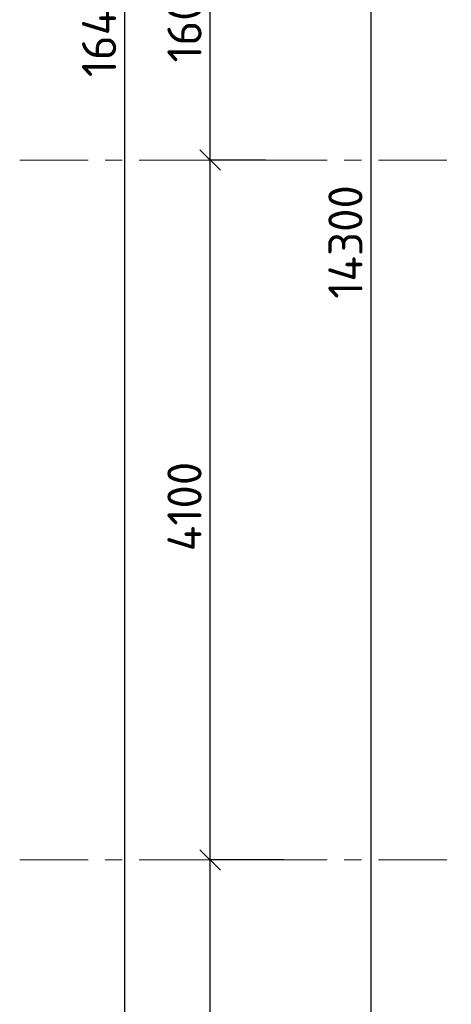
# Model space of a CAD drawing. Header units: metres. Extents: x -38 to 89, y -15 to 19.
# Tile 3 of 120: x -2.63 to -0.1, y 2.45 to 8.22. Entities that reach past the tile are written whole.
import ezdxf

# ---------------------------------------------------------------- set-up
doc = ezdxf.new("R2010")
doc.units = ezdxf.units.M
doc.header["$PDMODE"] = 65
doc.linetypes.add('______11', pattern=[0.5, 0.4, -0.05, 0, -0.05])
doc.linetypes.add('______5', pattern=[1.1, 0.8, -0.1, 0.1, -0.1])
for name, color, linetype, lineweight in [('XR$2$Осевая линия (1)', 7, '______5', 13), ('XR$2$Размерная линия (1)', 7, 'Continuous', 13), ('XR$4$Размерная линия (1)', 7, 'Continuous', 13)]:
    doc.layers.add(name, color=color, linetype=linetype, lineweight=lineweight)
doc.styles.add('ISOCPEUR', font='txt')
doc.dimstyles.new('DIMSTYLE_3', dxfattribs={"dimtxt": 0.2, "dimasz": 0.2, "dimexe": 0, "dimexo": 0, "dimgap": 0.1, "dimtad": 2, "dimdec": 0, "dimlfac": 1000, "dimrnd": 5, "dimzin": 12, "dimdsep": 46, "dimtxsty": 'ISOCPEUR', "dimblk1": 'ALL_ML_STRICH', "dimblk2": 'ALL_ML_STRICH', "dimsah": 1, "dimcen": 0, "dimclrd": 7, "dimclre": 256, "dimclrt": 7, "dimadec": 0, "dimazin": 0, "dimtfac": 1, "dimtdec": 0, "dimtix": 1, "dimtmove": 2, "dimatfit": 3, "dimfxl": 0, "dimtzin": 0, "dimlwd": 0, "dimlwe": -3, "dimarcsym": 0})

# ---------------------------------------------------------------- blocks, each defined once
blk = doc.blocks.new('ALL_ML_STRICH')
at = {"color": 0, "linetype": 'ByBlock', "lineweight": -2}
for p, q in [((-0.3, -0.3), (0.3, 0.3)), ((0, -0.5), (0, 0.5)), ((-1, 0), (0.5, 0))]:
    blk.add_line(p, q, dxfattribs=at)
blk = doc.blocks.new('*D33')
at = {"layer": 'DEFPOINTS', "color": 7, "linetype": 'Continuous', "lineweight": 13, "transparency": 33554687}
for p in [(-1.6986, 16.4), (-2.2938, 0), (-2.0153, 0)]:
    blk.add_point(p, dxfattribs=at)
at = {"layer": 'XR$2$Размерная линия (1)', "color": 9, "linetype": 'Continuous', "lineweight": -2, "true_color": 0xc7c7c7, "transparency": 33554687}
for p, q in [((-1.7186, 16.4), (-2.0153, 16.4)), ((-2.2738, 0), (-2.0153, 0))]:
    blk.add_line(p, q, dxfattribs=at)
at = {"layer": 'XR$2$Размерная линия (1)', "color": 7, "linetype": 'Continuous', "lineweight": -2, "transparency": 33554687}
blk.add_line((-2.0153, 0), (-2.0153, 16.4), dxfattribs=at)
at = {"layer": 'XR$2$Размерная линия (1)', "color": 7, "linetype": 'Continuous', "lineweight": 13, "transparency": 33554687, "xscale": 0.2, "yscale": 0.2, "zscale": 0.2}
for p, rotation in [((-2.0153, 16.4), 90), ((-2.0153, 0), 270)]:
    blk.add_blockref('ALL_ML_STRICH', p, dxfattribs=dict(at, rotation=rotation))
at = {"layer": 'XR$2$Размерная линия (1)', "color": 7, "linetype": 'Continuous', "lineweight": 13, "transparency": 33554687, "insert": (-2.1653, 8.22), "char_height": 0.2, "width": 1, "attachment_point": 5, "rotation": 90, "style": 'ISOCPEUR'}
blk.add_mtext('\\A1;{16400}', dxfattribs=at)
blk = doc.blocks.new('*D34')
at = {"layer": 'DEFPOINTS', "color": 7, "linetype": 'Continuous', "lineweight": 13, "transparency": 33554687}
for p in [(-1.0635, 3.3), (-1.5153, 0), (-1.2803, 0)]:
    blk.add_point(p, dxfattribs=at)
at = {"layer": 'XR$2$Размерная линия (1)', "color": 9, "linetype": 'Continuous', "lineweight": -2, "true_color": 0xc7c7c7, "transparency": 33554687}
for p, q in [((-1.0835, 3.3), (-1.5153, 3.3)), ((-1.3003, 0), (-1.5153, 0))]:
    blk.add_line(p, q, dxfattribs=at)
at = {"layer": 'XR$2$Размерная линия (1)', "color": 7, "linetype": 'Continuous', "lineweight": -2, "transparency": 33554687}
blk.add_line((-1.5153, 0), (-1.5153, 3.3), dxfattribs=at)
at = {"layer": 'XR$2$Размерная линия (1)', "color": 7, "linetype": 'Continuous', "lineweight": 13, "transparency": 33554687, "xscale": 0.2, "yscale": 0.2, "zscale": 0.2}
for p, rotation in [((-1.5153, 3.3), 90), ((-1.5153, 0), 270)]:
    blk.add_blockref('ALL_ML_STRICH', p, dxfattribs=dict(at, rotation=rotation))
at = {"layer": 'XR$2$Размерная линия (1)', "color": 7, "linetype": 'Continuous', "lineweight": 13, "transparency": 33554687, "insert": (-1.6653, 1.66), "char_height": 0.2, "width": 0.8, "attachment_point": 5, "rotation": 90, "style": 'ISOCPEUR'}
blk.add_mtext('\\A1;{3300}', dxfattribs=at)
blk = doc.blocks.new('*D35')
at = {"layer": 'DEFPOINTS', "color": 7, "linetype": 'Continuous', "lineweight": 13, "transparency": 33554687}
for p in [(-1.1719, 7.4), (-1.5153, 3.3), (-1.0635, 3.3)]:
    blk.add_point(p, dxfattribs=at)
at = {"layer": 'XR$2$Размерная линия (1)', "color": 9, "linetype": 'Continuous', "lineweight": -2, "true_color": 0xc7c7c7, "transparency": 33554687}
for p, q in [((-1.1919, 7.4), (-1.5153, 7.4)), ((-1.0835, 3.3), (-1.5153, 3.3))]:
    blk.add_line(p, q, dxfattribs=at)
at = {"layer": 'XR$2$Размерная линия (1)', "color": 7, "linetype": 'Continuous', "lineweight": -2, "transparency": 33554687}
blk.add_line((-1.5153, 3.3), (-1.5153, 7.4), dxfattribs=at)
at = {"layer": 'XR$2$Размерная линия (1)', "color": 7, "linetype": 'Continuous', "lineweight": 13, "transparency": 33554687, "xscale": 0.2, "yscale": 0.2, "zscale": 0.2}
for p, rotation in [((-1.5153, 7.4), 90), ((-1.5153, 3.3), 270)]:
    blk.add_blockref('ALL_ML_STRICH', p, dxfattribs=dict(at, rotation=rotation))
at = {"layer": 'XR$2$Размерная линия (1)', "color": 7, "linetype": 'Continuous', "lineweight": 13, "transparency": 33554687, "insert": (-1.6653, 5.37), "char_height": 0.2, "width": 0.8, "attachment_point": 5, "rotation": 90, "style": 'ISOCPEUR'}
blk.add_mtext('\\A1;{4100}', dxfattribs=at)
blk = doc.blocks.new('*D36')
at = {"layer": 'DEFPOINTS', "color": 7, "linetype": 'Continuous', "lineweight": 13, "transparency": 33554687}
for p in [(-1.2532, 9), (-1.5153, 7.4), (-1.1719, 7.4)]:
    blk.add_point(p, dxfattribs=at)
at = {"layer": 'XR$2$Размерная линия (1)', "color": 9, "linetype": 'Continuous', "lineweight": -2, "true_color": 0xc7c7c7, "transparency": 33554687}
for p, q in [((-1.2732, 9), (-1.5153, 9)), ((-1.1919, 7.4), (-1.5153, 7.4))]:
    blk.add_line(p, q, dxfattribs=at)
at = {"layer": 'XR$2$Размерная линия (1)', "color": 7, "linetype": 'Continuous', "lineweight": -2, "transparency": 33554687}
blk.add_line((-1.5153, 7.4), (-1.5153, 9), dxfattribs=at)
at = {"layer": 'XR$2$Размерная линия (1)', "color": 7, "linetype": 'Continuous', "lineweight": 13, "transparency": 33554687, "xscale": 0.2, "yscale": 0.2, "zscale": 0.2}
for p, rotation in [((-1.5153, 9), 90), ((-1.5153, 7.4), 270)]:
    blk.add_blockref('ALL_ML_STRICH', p, dxfattribs=dict(at, rotation=rotation))
at = {"layer": 'XR$2$Размерная линия (1)', "color": 7, "linetype": 'Continuous', "lineweight": 13, "transparency": 33554687, "insert": (-1.6653, 8.23), "char_height": 0.2, "width": 0.8, "attachment_point": 5, "rotation": 90, "style": 'ISOCPEUR'}
blk.add_mtext('\\A1;{1600}', dxfattribs=at)
blk = doc.blocks.new('*D494')
at = {"layer": 'DEFPOINTS', "color": 7, "linetype": 'Continuous', "lineweight": 13, "transparency": 33554687}
for p in [(0.175, 14.05), (-0.5731, -0.25), (0.25, -0.25)]:
    blk.add_point(p, dxfattribs=at)
at = {"layer": 'XR$4$Размерная линия (1)', "color": 9, "linetype": 'Continuous', "lineweight": -2, "true_color": 0xc7c7c7, "transparency": 33554687}
for p, q in [((0.075, 14.05), (-0.5731, 14.05)), ((0.15, -0.25), (-0.5731, -0.25))]:
    blk.add_line(p, q, dxfattribs=at)
at = {"layer": 'XR$4$Размерная линия (1)', "color": 7, "linetype": 'Continuous', "lineweight": -2, "transparency": 33554687}
blk.add_line((-0.5731, -0.25), (-0.5731, 14.05), dxfattribs=at)
at = {"layer": 'XR$4$Размерная линия (1)', "color": 7, "linetype": 'Continuous', "lineweight": 13, "transparency": 33554687, "xscale": 0.2, "yscale": 0.2, "zscale": 0.2}
for p, rotation in [((-0.5731, 14.05), 90), ((-0.5731, -0.25), 270)]:
    blk.add_blockref('ALL_ML_STRICH', p, dxfattribs=dict(at, rotation=rotation))
at = {"layer": 'XR$4$Размерная линия (1)', "color": 7, "linetype": 'Continuous', "lineweight": 13, "transparency": 33554687, "insert": (-0.7231, 6.92), "char_height": 0.2, "width": 1, "attachment_point": 5, "rotation": 90, "style": 'ISOCPEUR'}
blk.add_mtext('\\A1;{14300}', dxfattribs=at)

msp = doc.modelspace()

# ---------------------------------------------------------------- linework, layer by layer
at = {"layer": 'XR$2$Осевая линия (1)', "color": 253, "linetype": '______11', "lineweight": 13, "true_color": 0xa0a0a0, "transparency": 33554687}
for p, q in [((-2.63, 7.4), (62.6, 7.4)), ((-2.63, 3.3), (62.6, 3.3))]:
    msp.add_line(p, q, dxfattribs=at)

# ---------------------------------------------------------------- dimensions: what is measured, and where the dimension line sits
at = {"layer": 'XR$2$Размерная линия (1)', "color": 7, "linetype": 'Continuous', "lineweight": 13, "transparency": 33554687}
for base, p1, p2, picture, middle in [((-2.0153, 16.4), (-2.2738, 0), (-1.7186, 16.4), '*D33', (-2.1653, 8.22)), ((-1.5153, 9), (-1.1919, 7.4), (-1.2732, 9), '*D36', (-1.6653, 8.23)), ((-1.5153, 7.4), (-1.0835, 3.3), (-1.1919, 7.4), '*D35', (-1.6653, 5.37)), ((-1.5153, 3.3), (-1.3003, 0), (-1.0835, 3.3), '*D34', (-1.6653, 1.66))]:
    dim = msp.add_linear_dim(base=base, p1=p1, p2=p2, angle=90, dimstyle='DIMSTYLE_3', override={"dimpost": '<>', "dimclrd": 7, "dimclre": 9, "dimclrt": 7, "dimlwd": 0, "dimlwe": 65533}, dxfattribs=at)
    dim.commit()
    dim.dimension.update_dxf_attribs({"geometry": picture, "text_midpoint": middle, "dimtype": 160})
at = {"layer": 'XR$4$Размерная линия (1)', "color": 7, "linetype": 'Continuous', "lineweight": 13, "transparency": 33554687}
dim = msp.add_linear_dim(base=(-0.5731, 14.05), p1=(0.15, -0.25), p2=(0.075, 14.05), angle=90, dimstyle='DIMSTYLE_3', override={"dimpost": '<>', "dimclrd": 7, "dimclre": 9, "dimclrt": 7, "dimlwd": 0, "dimlwe": 65533}, dxfattribs=at)
dim.commit()
dim.dimension.update_dxf_attribs({"geometry": '*D494', "text_midpoint": (-0.7231, 6.92), "dimtype": 160})

doc.saveas('drawing.dxf')
